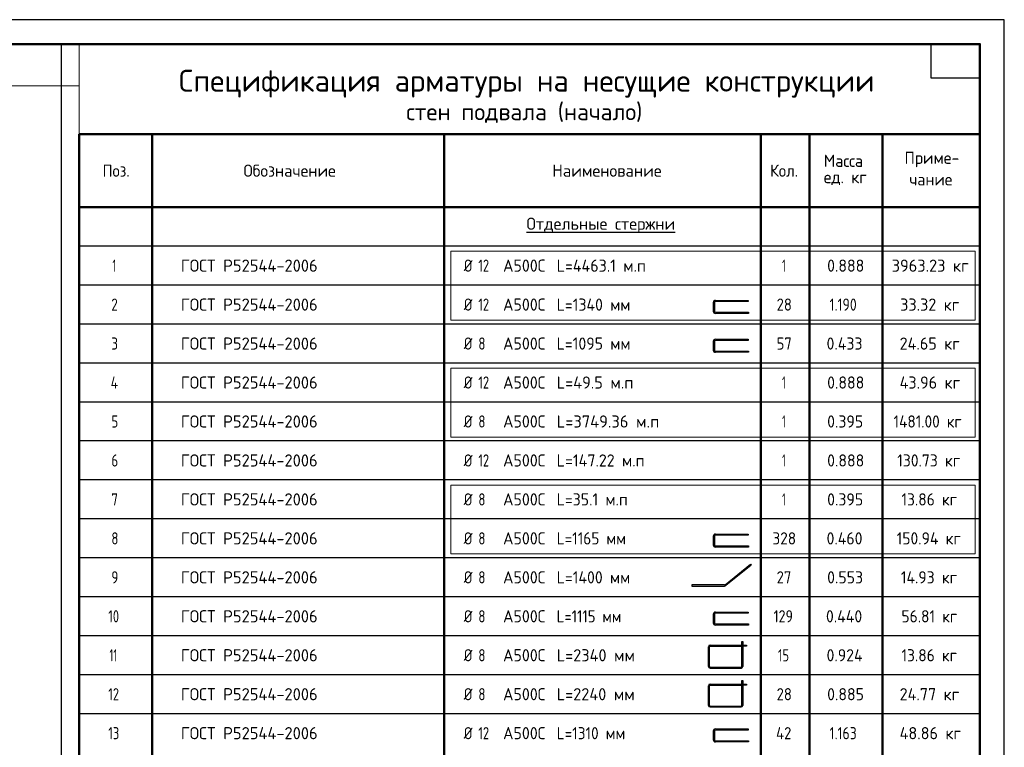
# Model space of a CAD drawing. Header units: millimetres. Extents: x 0 to 42000, y -65 to 29700.
# Tile 8 of 8: x 21781 to 42000, y 14760 to 29700. Entities that reach past the tile are written whole.
import ezdxf

# ---------------------------------------------------------------- set-up
doc = ezdxf.new("R2010")
doc.units = ezdxf.units.MM
doc.layers.add('Standard', color=7, linetype='Continuous', lineweight=25)
doc.layers.add('Позиционная метка линия выноска', color=7, linetype='Continuous', lineweight=13)
doc.styles.add('ISOCPEUR', font='txt')

msp = doc.modelspace()

# ---------------------------------------------------------------- linework, layer by layer
at = {"layer": 'Standard', "color": 7, "linetype": 'Continuous', "lineweight": 35, "transparency": 33554687}
for p, q in [((41500, 27600), (41500, 20500)), ((41500, 27200), (41500, 20100))]:
    msp.add_line(p, q, dxfattribs=at)
at = {"layer": 'Standard', "color": 7, "linetype": 'Continuous', "lineweight": 50, "transparency": 33554687}
for p, q in [((41500, 27350), (23000, 27350)), ((23000, 27350), (23000, 25850)), ((24500, 27350), (24500, 25850)), ((30500, 27350), (30500, 25850)), ((37000, 27350), (37000, 25850)), ((38000, 27350), (38000, 25850)), ((39500, 27350), (39500, 25850)), ((41500, 27350), (41500, 25850)), ((41500, 27100), (41500, 23200)), ((41500, 25850), (23000, 25850)), ((23000, 25850), (23000, 7450)), ((24500, 25850), (24500, 7450)), ((30500, 25850), (30500, 7450)), ((37000, 25850), (37000, 7450)), ((38000, 25850), (38000, 7450)), ((39500, 25850), (39500, 7450)), ((41500, 25850), (41500, 7450))]:
    msp.add_line(p, q, dxfattribs=at)
at = {"layer": 'Standard', "color": 7, "linetype": 'Continuous', "lineweight": -3, "transparency": 33554687}
for p, q in [((41500, 25050), (23000, 25050)), ((41500, 24250), (23000, 24250)), ((36022, 23893), (36022, 23714)), ((36046, 23893), (36046, 23714)), ((41500, 23450), (23000, 23450)), ((36022, 23093), (36022, 22914)), ((36046, 23093), (36046, 22914)), ((41500, 22650), (23000, 22650)), ((41500, 21850), (23000, 21850)), ((41500, 21050), (23000, 21050)), ((41500, 20250), (23000, 20250)), ((41500, 19450), (23000, 19450)), ((36022, 19093), (36022, 18914)), ((36046, 19093), (36046, 18914)), ((41500, 18650), (23000, 18650)), ((41500, 17850), (23000, 17850)), ((36022, 17493), (36022, 17314)), ((36046, 17493), (36046, 17314)), ((41500, 17050), (23000, 17050)), ((35926, 16421), (35926, 16824)), ((35944, 16421), (35944, 16824)), ((35959, 16857), (36612, 16857)), ((35959, 16839), (36612, 16839)), ((35959, 16406), (36597, 16406)), ((35959, 16388), (36597, 16388)), ((41500, 16250), (23000, 16250)), ((35926, 15621), (35926, 16024)), ((35944, 15621), (35944, 16024)), ((35959, 16057), (36612, 16057)), ((35959, 16039), (36612, 16039)), ((35959, 15606), (36597, 15606)), ((35959, 15588), (36597, 15588)), ((41500, 15450), (23000, 15450)), ((36022, 15093), (36022, 14914)), ((36046, 15093), (36046, 14914))]:
    msp.add_line(p, q, dxfattribs=at)
at = {"layer": 'Standard', "color": 7, "linetype": 'Continuous', "lineweight": 25, "transparency": 33554687}
for points in [[(0, 0), (42000, 0), (42000, 29700), (0, 29700), (0, 0)], [(41500, 29200), (41500, 28500), (40500, 28500), (40500, 29200), (41500, 29200)]]:
    msp.add_lwpolyline(points, close=True, dxfattribs=at)
at = {"layer": 'Standard', "color": 7, "linetype": 'Continuous', "lineweight": 50, "transparency": 33554687}
msp.add_lwpolyline([(2000, 29200), (41500, 29200), (41500, 500), (2000, 500), (2000, 29200)], close=True, dxfattribs=at)
at = {"layer": 'Standard', "color": 7, "linetype": 'Continuous', "lineweight": 13, "transparency": 33554687}
for points in [[(23000, 29200), (2000, 29200), (2000, 500), (23000, 500), (23000, 29200)], [(12200, 6000), (23000, 6000), (23000, 28343), (12200, 28343), (12200, 6000)]]:
    msp.add_lwpolyline(points, dxfattribs=at)
at = {"layer": 'Standard', "color": 7, "linetype": 'Continuous', "lineweight": 25, "transparency": 33554687}
msp.add_lwpolyline([(41500, 29200), (22632, 29200), (22632, 6000), (41500, 6000), (41500, 29200)], dxfattribs=at)
at = {"layer": 'Standard', "color": 7, "linetype": 'Continuous', "lineweight": -3, "transparency": 33554687}
for points in [[(36066, 23937), (36740, 23937), (36740, 23913), (36066, 23913)], [(36066, 23694), (36744, 23694), (36744, 23670), (36066, 23670)], [(36066, 23137), (36740, 23137), (36740, 23113), (36066, 23113)], [(36066, 22894), (36744, 22894), (36744, 22870), (36066, 22870)], [(36066, 19137), (36740, 19137), (36740, 19113), (36066, 19113)], [(36066, 18894), (36744, 18894), (36744, 18870), (36066, 18870)], [(36266, 18098), (36787, 18521), (36802, 18502), (36281, 18080)], [(36253, 18094), (35582, 18094), (35582, 18070), (36253, 18070)], [(36066, 17537), (36740, 17537), (36740, 17513), (36066, 17513)], [(36066, 17294), (36744, 17294), (36744, 17270), (36066, 17270)], [(36612, 16421), (36612, 16932), (36630, 16932), (36630, 16421)], [(36630, 16857), (36705, 16857), (36705, 16839), (36630, 16839)], [(36612, 15621), (36612, 16132), (36630, 16132), (36630, 15621)], [(36630, 16057), (36705, 16057), (36705, 16039), (36630, 16039)], [(36066, 15137), (36740, 15137), (36740, 15113), (36066, 15113)], [(36066, 14894), (36744, 14894), (36744, 14870), (36066, 14870)]]:
    msp.add_lwpolyline(points, dxfattribs=at)
for centre, radius, start, end in [((36066, 23893), 44, 90, 180), ((36066, 23893), 20, 90, 180), ((36066, 23714), 44, 180, 270), ((36066, 23714), 20, 180, 270), ((36066, 23093), 44, 90, 180), ((36066, 23093), 20, 90, 180), ((36066, 22914), 44, 180, 270), ((36066, 22914), 20, 180, 270), ((36066, 19093), 44, 90, 180), ((36066, 19093), 20, 90, 180), ((36066, 18914), 44, 180, 270), ((36066, 18914), 20, 180, 270), ((36253, 18114), 20, 270, 309), ((36253, 18114), 44, 270, 309), ((36066, 17493), 44, 90, 180), ((36066, 17493), 20, 90, 180), ((36066, 17314), 44, 180, 270), ((36066, 17314), 20, 180, 270), ((35959, 16824), 33, 90, 180), ((35959, 16824), 15, 90, 180), ((35959, 16421), 33, 180, 270), ((35959, 16421), 15, 180, 270), ((36597, 16421), 15, 270, 0), ((36597, 16421), 33, 270, 0), ((35959, 16024), 33, 90, 180), ((35959, 16024), 15, 90, 180), ((35959, 15621), 33, 180, 270), ((35959, 15621), 15, 180, 270), ((36597, 15621), 15, 270, 0), ((36597, 15621), 33, 270, 0), ((36066, 15093), 44, 90, 180), ((36066, 15093), 20, 90, 180), ((36066, 14914), 44, 180, 270), ((36066, 14914), 20, 180, 270)]:
    msp.add_arc(centre, radius, start, end, dxfattribs=at)
at = {"layer": 'Позиционная метка линия выноска', "color": 240, "linetype": 'Continuous', "lineweight": 13, "transparency": 33554687}
for points in [[(30635, 24944), (41401, 24944), (41401, 23530), (30635, 23530), (30635, 24944)], [(30635, 22544), (41401, 22544), (41401, 21130), (30635, 21130), (30635, 22544)], [(30635, 20144), (41401, 20144), (41401, 18730), (30635, 18730), (30635, 20144)]]:
    msp.add_lwpolyline(points, dxfattribs=at)

# ---------------------------------------------------------------- texts
at = {"layer": 'Standard', "color": 7, "linetype": 'Continuous', "lineweight": 50, "transparency": 33554687, "attachment_point": 7, "style": 'ISOCPEUR'}
for s, insert, char_height, width in [('\\W0.99;Спецификация арматуры на несущие конструкции', (25050, 28100), 450, 14615.97), ('\\W0.99;стен подвала (начало)', (29719, 27580), 350, 5209.85)]:
    msp.add_mtext(s, dxfattribs=dict(at, insert=insert, char_height=char_height, width=width))
at = {"layer": 'Standard', "color": 7, "linetype": 'Continuous', "lineweight": 25, "transparency": 33554687, "char_height": 250, "attachment_point": 7, "style": 'ISOCPEUR'}
for s, insert, width in [('\\W0.95;Масса', (38294, 26677), 1043.43), ('\\W0.96;Приме-', (39950, 26671), 1218.74), ('\\W0.92;Поз.', (23484, 26475), 727.49), ('\\W0.97;Обозначение', (26376, 26475), 2082.85), ('\\W0.98;Наименование', (32717, 26475), 2320.66), ('\\W0.93;Кол.', (37191, 26475), 740.2), ('\\W0.95;ед. кг', (38294, 26302), 1042.91), ('\\W0.95;чание', (40050, 26296), 1017.69), ('\\W0.98;{\\LОтдельные стержни}', (32188, 25318), 3246.34), ('\\W0.56;1', (23687, 24525), 194.45), ('\\W0.98;ГОСТ Р52544-2006', (25090, 24525), 3020.99), ('\\W0.83;Ø', (30900, 24525), 354.17), ('\\W0.75;12', (31199, 24525), 393.57), ('\\W0.95;А500С', (31707, 24525), 1042.91), ('\\W0.95;L=4463.1 м.п', (32808, 24525), 2017.57), ('\\W0.56;1', (37438, 24525), 194.43), ('\\W0.94;0.888', (38362, 24525), 891.69), ('\\W0.97;3963.23 кг', (39688, 24525), 1745.02), ('\\W0.78;2', (23663, 23725), 271.99), ('\\W0.98;ГОСТ Р52544-2006', (25090, 23725), 3020.99), ('\\W0.83;Ø', (30900, 23725), 354.17), ('\\W0.75;12', (31199, 23725), 393.57), ('\\W0.95;А500С', (31707, 23725), 1042.91), ('\\W0.94;L=1340 мм', (32808, 23725), 1691.7), ('\\W0.87;28', (37325, 23725), 459.01), ('\\W0.82;1.190', (38412, 23725), 776.84), ('\\W0.96;33.32 кг', (39862, 23725), 1394.32), ('\\W0.78;3', (23663, 22925), 271.99), ('\\W0.98;ГОСТ Р52544-2006', (25090, 22925), 3020.99), ('\\W0.83;Ø', (30900, 22925), 354.17), ('\\W0.78;8', (31199, 22925), 272.01), ('\\W0.95;А500С', (31707, 22925), 1042.91), ('\\W0.94;L=1095 мм', (32808, 22925), 1666.53), ('\\W0.87;57', (37325, 22925), 459.01), ('\\W0.94;0.433', (38350, 22925), 916.95), ('\\W0.96;24.65 кг', (39850, 22925), 1419.46), ('\\W0.80;4', (23650, 22125), 299.86), ('\\W0.98;ГОСТ Р52544-2006', (25090, 22125), 3020.99), ('\\W0.83;Ø', (30900, 22125), 354.17), ('\\W0.75;12', (31199, 22125), 393.57), ('\\W0.95;А500С', (31707, 22125), 1042.91), ('\\W0.97;L=49.5 м.п', (32808, 22125), 1695.05), ('\\W0.56;1', (37438, 22125), 194.43), ('\\W0.94;0.888', (38362, 22125), 891.69), ('\\W0.96;43.96 кг', (39850, 22125), 1419.46), ('\\W0.78;5', (23663, 21325), 271.99), ('\\W0.98;ГОСТ Р52544-2006', (25090, 21325), 3020.99), ('\\W0.83;Ø', (30900, 21325), 354.17), ('\\W0.78;8', (31199, 21325), 272.01), ('\\W0.95;А500С', (31707, 21325), 1042.91), ('\\W0.98;L=3749.36 м.п', (32808, 21325), 2220.57), ('\\W0.56;1', (37438, 21325), 194.43), ('\\W0.94;0.395', (38362, 21325), 891.69), ('\\W0.91;1481.00 кг', (39725, 21325), 1663.08), ('\\W0.78;6', (23663, 20525), 271.99), ('\\W0.98;ГОСТ Р52544-2006', (25090, 20525), 3020.99), ('\\W0.83;Ø', (30900, 20525), 354.17), ('\\W0.75;12', (31199, 20525), 393.57), ('\\W0.95;А500С', (31707, 20525), 1042.91), ('\\W0.95;L=147.22 м.п', (32808, 20525), 1992.44), ('\\W0.56;1', (37438, 20525), 194.43), ('\\W0.94;0.888', (38362, 20525), 891.69), ('\\W0.93;130.73 кг', (39800, 20525), 1515.7), ('\\W0.78;7', (23663, 19725), 271.99), ('\\W0.98;ГОСТ Р52544-2006', (25090, 19725), 3020.99), ('\\W0.83;Ø', (30900, 19725), 354.17), ('\\W0.78;8', (31199, 19725), 272.01), ('\\W0.95;А500С', (31707, 19725), 1042.91), ('\\W0.94;L=35.1 м.п', (32808, 19725), 1616.19), ('\\W0.56;1', (37438, 19725), 194.43), ('\\W0.94;0.395', (38362, 19725), 891.69), ('\\W0.92;13.86 кг', (39888, 19725), 1339.75), ('\\W0.78;8', (23663, 18925), 271.99), ('\\W0.98;ГОСТ Р52544-2006', (25090, 18925), 3020.99), ('\\W0.83;Ø', (30900, 18925), 354.17), ('\\W0.78;8', (31199, 18925), 272.01), ('\\W0.95;А500С', (31707, 18925), 1042.91), ('\\W0.91;L=1165 мм', (32808, 18925), 1612.89), ('\\W0.91;328', (37238, 18925), 638.62), ('\\W0.94;0.460', (38350, 18925), 916.95), ('\\W0.93;150.94 кг', (39788, 18925), 1540.9), ('\\W0.78;9', (23663, 18125), 271.99), ('\\W0.98;ГОСТ Р52544-2006', (25090, 18125), 3020.99), ('\\W0.83;Ø', (30900, 18125), 354.17), ('\\W0.78;8', (31199, 18125), 272.01), ('\\W0.95;А500С', (31707, 18125), 1042.91), ('\\W0.94;L=1400 мм', (32808, 18125), 1691.7), ('\\W0.87;27', (37325, 18125), 459.01), ('\\W0.94;0.553', (38362, 18125), 891.69), ('\\W0.93;14.93 кг', (39875, 18125), 1364.98), ('\\W0.75;10', (23600, 17325), 393.57), ('\\W0.98;ГОСТ Р52544-2006', (25090, 17325), 3020.99), ('\\W0.83;Ø', (30900, 17325), 354.17), ('\\W0.78;8', (31199, 17325), 272.01), ('\\W0.95;А500С', (31707, 17325), 1042.91), ('\\W0.88;L=1115 мм', (32808, 17325), 1559.25), ('\\W0.83;129', (37262, 17325), 577.93), ('\\W0.94;0.440', (38338, 17325), 942.22), ('\\W0.92;56.81 кг', (39888, 17325), 1339.75), ('\\W0.83;Ø', (30900, 16525), 354.17), ('\\W0.63;11', (23625, 16525), 328.13), ('\\W0.98;ГОСТ Р52544-2006', (25090, 16525), 3020.99), ('\\W0.78;8', (31199, 16525), 272.01), ('\\W0.95;А500С', (31707, 16525), 1042.91), ('\\W0.97;L=2340 мм', (32808, 16525), 1745.27), ('\\W0.75;15', (37350, 16525), 393.56), ('\\W0.94;0.924', (38350, 16525), 916.95), ('\\W0.92;13.86 кг', (39888, 16525), 1339.75), ('\\W0.75;12', (23600, 15725), 393.57), ('\\W0.98;ГОСТ Р52544-2006', (25090, 15725), 3020.99), ('\\W0.83;Ø', (30900, 15725), 354.17), ('\\W0.78;8', (31199, 15725), 272.01), ('\\W0.95;А500С', (31707, 15725), 1042.91), ('\\W0.97;L=2240 мм', (32808, 15725), 1745.27), ('\\W0.87;28', (37325, 15725), 459.01), ('\\W0.94;0.885', (38362, 15725), 891.69), ('\\W0.96;24.77 кг', (39850, 15725), 1419.46), ('\\W0.75;13', (23600, 14925), 393.57), ('\\W0.98;ГОСТ Р52544-2006', (25090, 14925), 3020.99), ('\\W0.83;Ø', (30900, 14925), 354.17), ('\\W0.75;12', (31199, 14925), 393.57), ('\\W0.95;А500С', (31707, 14925), 1042.91), ('\\W0.91;L=1310 мм', (32808, 14925), 1612.89), ('\\W0.88;42', (37312, 14925), 484.99), ('\\W0.82;1.163', (38412, 14925), 776.84), ('\\W0.96;48.86 кг', (39850, 14925), 1419.46)]:
    msp.add_mtext(s, dxfattribs=dict(at, insert=insert, width=width))

doc.saveas('drawing.dxf')
